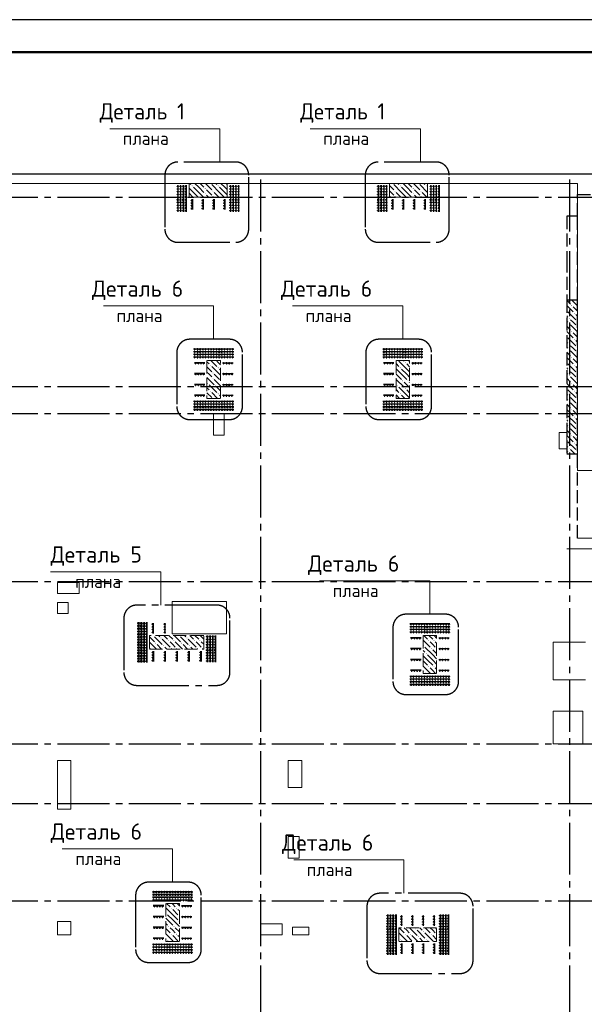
# Model space of a CAD drawing. Header units: millimetres. Extents: x 0 to 50400, y -143 to 35640.
# Tile 8 of 12: x 20068 to 30490, y 17449 to 35640. Entities that reach past the tile are written whole.
import ezdxf

# ---------------------------------------------------------------- set-up
doc = ezdxf.new("R2010")
doc.units = ezdxf.units.MM
doc.linetypes.add('______2', pattern=[324, 240, -84])
doc.linetypes.add('______5', pattern=[1320, 960, -120, 120, -120])
for name, color, linetype, lineweight in [('Standard', 7, 'Continuous', 25), ('ЖБ Перекрытие верхний уровень', 7, 'Continuous', 35), ('ЖБ Пилон', 7, 'Continuous', 35), ('ЖБ Стена верхний уровень', 7, 'Continuous', 35), ('Общий01', 7, 'Continuous', 13)]:
    doc.layers.add(name, color=color, linetype=linetype, lineweight=lineweight)
doc.layers.add('Вспомогательная арматура', color=7, linetype='Continuous', lineweight=18, true_color=0x656565)
doc.layers.add('Поперечная арматура', color=7, linetype='Continuous', lineweight=18, true_color=0x5a2814)
doc.layers.add('Оси', color=7, linetype='______5', true_color=0x656565)
doc.styles.add('ISOCPEUR', font='txt')

msp = doc.modelspace()

# ---------------------------------------------------------------- hatches: boundary and pattern name
at = {"layer": 'ЖБ Пилон', "linetype": 'Continuous', "lineweight": 18, "transparency": 33554687}
for points in [[(23244, 32569), (23252, 32577), (23259, 32569), (23252, 32561)], [(23590, 32612), (23588, 32610), (23585, 32612)], [(23724, 32569), (23732, 32577), (23739, 32569), (23732, 32561)], [(26950, 32612), (26948, 32610), (26945, 32612)], [(27084, 32569), (27092, 32577), (27099, 32569), (27092, 32561)], [(27430, 32612), (27428, 32610), (27425, 32612)], [(27564, 32569), (27572, 32577), (27579, 32569), (27572, 32561)], [(23484, 32521), (23492, 32529), (23499, 32521), (23492, 32513)], [(23484, 32425), (23492, 32433), (23499, 32425), (23492, 32417)], [(23628, 32473), (23636, 32481), (23643, 32473), (23636, 32466)], [(23628, 32377), (23636, 32385), (23643, 32377), (23636, 32370)], [(26988, 32473), (26996, 32481), (27003, 32473), (26996, 32466)], [(26988, 32377), (26996, 32385), (27003, 32377), (26996, 32370)], [(27324, 32521), (27332, 32529), (27339, 32521), (27332, 32513)], [(27324, 32425), (27332, 32433), (27339, 32425), (27332, 32417)], [(27468, 32473), (27476, 32481), (27483, 32473), (27476, 32466)], [(27468, 32377), (27476, 32385), (27483, 32377), (27476, 32370)], [(27180, 29305), (27188, 29313), (27195, 29305), (27188, 29297)], [(23580, 29257), (23588, 29265), (23595, 29257), (23588, 29250)], [(23628, 29113), (23636, 29121), (23643, 29113), (23636, 29105)], [(23724, 29209), (23732, 29217), (23739, 29209), (23732, 29201)], [(27084, 29209), (27092, 29217), (27099, 29209), (27092, 29201)], [(23532, 28921), (23540, 28929), (23547, 28921), (23540, 28913)], [(23628, 29017), (23636, 29025), (23643, 29017), (23636, 29010)], [(23772, 28969), (23775, 28973), (23775, 28966)], [(27132, 28969), (27140, 28977), (27147, 28969), (27140, 28961)], [(27228, 28969), (27236, 28977), (27243, 28969), (27236, 28961)], [(23580, 28777), (23588, 28785), (23595, 28777), (23588, 28770)], [(23676, 28873), (23684, 28881), (23691, 28873), (23684, 28865)], [(27036, 28873), (27044, 28881), (27051, 28873), (27044, 28865)], [(27180, 28825), (27188, 28833), (27195, 28825), (27188, 28817)], [(23724, 28729), (23732, 28737), (23739, 28729), (23732, 28721)], [(27084, 28729), (27092, 28737), (27099, 28729), (27092, 28721)], [(22536, 24262), (22532, 24257), (22527, 24262)], [(22668, 24217), (22676, 24225), (22683, 24217), (22676, 24210)], [(23016, 24262), (23012, 24257), (23007, 24262)], [(23148, 24217), (23156, 24225), (23163, 24217), (23156, 24210)], [(22476, 24025), (22484, 24033), (22491, 24025), (22484, 24017)], [(22572, 24121), (22580, 24129), (22587, 24121), (22580, 24113)], [(22716, 24073), (22724, 24081), (22731, 24073), (22724, 24065)], [(22812, 24169), (22820, 24177), (22827, 24169), (22820, 24161)], [(22860, 24025), (22868, 24033), (22875, 24025), (22868, 24017)], [(22908, 24169), (22916, 24177), (22923, 24169), (22916, 24161)], [(22956, 24025), (22964, 24033), (22971, 24025), (22964, 24017)], [(23052, 24121), (23060, 24129), (23067, 24121), (23060, 24113)], [(23196, 24073), (23204, 24081), (23211, 24073), (23204, 24065)], [(23292, 24169), (23300, 24177), (23307, 24169), (23300, 24161)], [(23340, 24025), (23348, 24033), (23355, 24025), (23348, 24017)], [(23388, 24169), (23396, 24177), (23403, 24169), (23396, 24161)], [(23436, 24025), (23444, 24033), (23451, 24025), (23444, 24017)], [(27516, 24073), (27524, 24081), (27531, 24073), (27524, 24065)], [(27612, 24169), (27620, 24177), (27627, 24169), (27620, 24161)], [(27660, 24025), (27668, 24033), (27675, 24025), (27668, 24017)], [(27708, 24169), (27716, 24177), (27723, 24169), (27716, 24161)], [(27756, 24025), (27764, 24033), (27765, 24032), (27765, 24019), (27764, 24017)], [(27564, 23929), (27572, 23937), (27579, 23929), (27572, 23921)], [(27612, 23689), (27620, 23697), (27627, 23689), (27620, 23681)], [(27708, 23689), (27716, 23697), (27723, 23689), (27716, 23681)], [(27516, 23593), (27524, 23601), (27531, 23593), (27524, 23585)], [(22765, 19131), (22772, 19137), (22779, 19129), (22772, 19121), (22765, 19128)], [(22860, 19225), (22868, 19233), (22875, 19225), (22868, 19217)], [(22956, 19225), (22964, 19233), (22971, 19225), (22964, 19217)], [(23004, 19081), (23012, 19089), (23015, 19086), (23015, 19077), (23012, 19073)], [(23004, 18985), (23012, 18993), (23015, 18990), (23015, 18981), (23012, 18977)], [(22812, 18889), (22820, 18897), (22827, 18889), (22820, 18881)], [(22860, 18745), (22868, 18753), (22875, 18745), (22868, 18737)], [(22908, 18889), (22916, 18897), (22923, 18889), (22916, 18881)], [(22956, 18745), (22964, 18753), (22971, 18745), (22964, 18737)], [(27180, 18745), (27188, 18753), (27195, 18745), (27188, 18737)], [(27276, 18745), (27284, 18753), (27291, 18745), (27284, 18737)], [(27372, 18841), (27380, 18849), (27387, 18841), (27380, 18833)], [(27516, 18793), (27524, 18801), (27531, 18793), (27524, 18785)], [(27660, 18745), (27668, 18753), (27675, 18745), (27668, 18737)], [(27756, 18745), (27764, 18753), (27765, 18752), (27765, 18739), (27764, 18737)], [(22765, 18651), (22772, 18657), (22779, 18649), (22772, 18641), (22765, 18648)], [(27084, 18649), (27092, 18657), (27099, 18649), (27092, 18641)], [(27420, 18697), (27428, 18705), (27435, 18697), (27428, 18689)], [(27564, 18649), (27572, 18657), (27579, 18649), (27572, 18641)]]:
    msp.add_hatch(color=7, dxfattribs=at).paths.add_polyline_path(points, flags=16)
at = {"layer": 'ЖБ Стена верхний уровень', "linetype": 'Continuous', "lineweight": 18, "transparency": 33554687}
for points in [[(30348, 30457), (30353, 30462), (30358, 30462), (30363, 30457), (30356, 30450)], [(30165, 30272), (30171, 30265), (30165, 30259)], [(30252, 30361), (30260, 30369), (30267, 30361), (30260, 30353)], [(30300, 30217), (30308, 30225), (30315, 30217), (30308, 30210)], [(30204, 30121), (30212, 30129), (30219, 30121), (30212, 30113)], [(30204, 30025), (30212, 30033), (30219, 30025), (30212, 30017)], [(30348, 30073), (30356, 30081), (30363, 30073), (30356, 30065)], [(30252, 29881), (30260, 29889), (30267, 29881), (30260, 29873)], [(30348, 29977), (30356, 29985), (30363, 29977), (30356, 29970)], [(30165, 29792), (30171, 29785), (30165, 29779)], [(30300, 29737), (30308, 29745), (30315, 29737), (30308, 29730)], [(30204, 29641), (30212, 29649), (30219, 29641), (30212, 29633)], [(30204, 29545), (30212, 29553), (30219, 29545), (30212, 29537)], [(30348, 29593), (30356, 29601), (30363, 29593), (30356, 29585)], [(30348, 29497), (30356, 29505), (30363, 29497), (30356, 29490)], [(30165, 29312), (30171, 29305), (30165, 29299)], [(30252, 29401), (30260, 29409), (30267, 29401), (30260, 29393)], [(30204, 29161), (30212, 29169), (30219, 29161), (30212, 29153)], [(30300, 29257), (30308, 29265), (30315, 29257), (30308, 29250)], [(30348, 29113), (30356, 29121), (30363, 29113), (30356, 29105)], [(30204, 29065), (30212, 29073), (30219, 29065), (30212, 29057)], [(30252, 28921), (30260, 28929), (30267, 28921), (30260, 28913)], [(30348, 29017), (30356, 29025), (30363, 29017), (30356, 29010)], [(30165, 28832), (30171, 28825), (30165, 28819)], [(30300, 28777), (30308, 28785), (30315, 28777), (30308, 28770)], [(30204, 28681), (30212, 28689), (30219, 28681), (30212, 28673)], [(30204, 28585), (30212, 28593), (30219, 28585), (30212, 28577)], [(30348, 28633), (30356, 28641), (30363, 28633), (30356, 28625)], [(30252, 28441), (30260, 28449), (30267, 28441), (30260, 28433)], [(30348, 28537), (30356, 28545), (30363, 28537), (30356, 28530)], [(30165, 28352), (30171, 28345), (30165, 28339)], [(30204, 28201), (30212, 28209), (30219, 28201), (30212, 28193)], [(30300, 28297), (30308, 28305), (30315, 28297), (30308, 28290)], [(30204, 28105), (30212, 28113), (30219, 28105), (30212, 28097)], [(30348, 28153), (30356, 28161), (30363, 28153), (30356, 28145)], [(30348, 28057), (30356, 28065), (30363, 28057), (30356, 28050)], [(30165, 27872), (30171, 27865), (30165, 27859)], [(30252, 27961), (30260, 27969), (30267, 27961), (30260, 27953)], [(30204, 27721), (30212, 27729), (30219, 27721), (30212, 27713)], [(30300, 27817), (30308, 27825), (30315, 27817), (30308, 27810)], [(30348, 27673), (30356, 27681), (30363, 27673), (30356, 27665)], [(30204, 27625), (30212, 27633), (30219, 27625), (30212, 27617)]]:
    msp.add_hatch(color=7, dxfattribs=at).paths.add_polyline_path(points, flags=16)

# ---------------------------------------------------------------- linework, layer by layer
at = {"layer": 'Standard', "color": 7, "linetype": '______5', "lineweight": -3, "transparency": 33554687}
for p, q in [((24056, 33010), (22988, 33010)), ((27756, 33010), (26688, 33010)), ((22748, 32770), (22748, 31768)), ((24296, 31768), (24296, 32770)), ((26448, 32770), (26448, 31768)), ((27996, 31768), (27996, 32770)), ((22988, 31528), (24056, 31528)), ((26688, 31528), (27756, 31528)), ((23940, 29735), (23208, 29735)), ((27430, 29735), (26698, 29735)), ((22968, 29495), (22968, 28493)), ((24180, 28493), (24180, 29495)), ((26458, 29495), (26458, 28493)), ((27670, 28493), (27670, 29495)), ((23208, 28253), (23940, 28253)), ((26698, 28253), (27430, 28253)), ((23710, 24824), (22231, 24824)), ((21991, 24584), (21991, 23582)), ((23950, 23582), (23950, 24584)), ((27930, 24655), (27198, 24655)), ((26958, 24415), (26958, 23413)), ((28170, 23413), (28170, 24415)), ((22231, 23342), (23710, 23342)), ((27198, 23173), (27930, 23173)), ((23180, 19705), (22448, 19705)), ((22208, 19465), (22208, 18463)), ((23420, 18463), (23420, 19465)), ((28197, 19500), (26718, 19500)), ((26478, 19260), (26478, 18259)), ((28437, 18259), (28437, 19260)), ((22448, 18223), (23180, 18223)), ((26718, 18019), (28197, 18019))]:
    msp.add_line(p, q, dxfattribs=at)
at = {"layer": 'Standard', "color": 7, "linetype": 'Continuous', "lineweight": 25, "transparency": 33554687}
msp.add_lwpolyline([(0, 0), (50400, 0), (50400, 35640), (0, 35640), (0, 0)], close=True, dxfattribs=at)
at = {"layer": 'Standard', "color": 7, "linetype": 'Continuous', "lineweight": 50, "transparency": 33554687}
msp.add_lwpolyline([(2400, 35040), (49800, 35040), (49800, 600), (2400, 600), (2400, 35040)], close=True, dxfattribs=at)
at = {"layer": 'Standard', "color": 254, "linetype": 'Continuous', "lineweight": -3, "true_color": 0xc4c4ff, "transparency": 33554687}
msp.add_lwpolyline([(8785, 10041), (40492, 10041), (40492, 32785), (8785, 32785), (8785, 10041)], dxfattribs=at)
at = {"layer": 'Standard', "color": 7, "linetype": '______5', "lineweight": -3, "transparency": 33554687}
for centre, start, end in [((22988, 32770), 90, 180), ((24056, 32770), 0, 90), ((26688, 32770), 90, 180), ((27756, 32770), 0, 90), ((22988, 31768), 180, 270), ((24056, 31768), 270, 0), ((26688, 31768), 180, 270), ((27756, 31768), 270, 0), ((23208, 29495), 90, 180), ((23940, 29495), 0, 90), ((26698, 29495), 90, 180), ((27430, 29495), 0, 90), ((23208, 28493), 180, 270), ((23940, 28493), 270, 0), ((26698, 28493), 180, 270), ((27430, 28493), 270, 0), ((22231, 24584), 90, 180), ((23710, 24584), 0, 90), ((27198, 24415), 90, 180), ((27930, 24415), 0, 90), ((22231, 23582), 180, 270), ((23710, 23582), 270, 0), ((27198, 23413), 180, 270), ((27930, 23413), 270, 0), ((22448, 19465), 90, 180), ((23180, 19465), 0, 90), ((26718, 19260), 90, 180), ((28197, 19260), 0, 90), ((22448, 18463), 180, 270), ((23180, 18463), 270, 0), ((26718, 18259), 180, 270), ((28197, 18259), 270, 0)]:
    msp.add_arc(centre, 240, start, end, dxfattribs=at)
at = {"layer": 'Вспомогательная арматура', "color": 7, "linetype": 'Continuous', "lineweight": 25, "transparency": 33554687}
for p, q in [((22995, 32091), (22995, 32583)), ((22995, 32091), (22995, 32583)), ((23045, 32091), (23045, 32583)), ((23045, 32091), (23045, 32583)), ((23095, 32091), (23095, 32583)), ((23095, 32091), (23095, 32583)), ((23145, 32091), (23145, 32583)), ((23145, 32091), (23145, 32583)), ((23965, 32091), (23965, 32583)), ((23965, 32091), (23965, 32583)), ((24015, 32091), (24015, 32583)), ((24015, 32091), (24015, 32583)), ((24065, 32091), (24065, 32583)), ((24065, 32091), (24065, 32583)), ((24115, 32091), (24115, 32583)), ((24115, 32091), (24115, 32583)), ((26695, 32091), (26695, 32583)), ((26695, 32091), (26695, 32583)), ((26745, 32091), (26745, 32583)), ((26745, 32091), (26745, 32583)), ((26795, 32091), (26795, 32583)), ((26795, 32091), (26795, 32583)), ((26845, 32091), (26845, 32583)), ((26845, 32091), (26845, 32583)), ((27665, 32091), (27665, 32583)), ((27665, 32091), (27665, 32583)), ((27715, 32091), (27715, 32583)), ((27715, 32091), (27715, 32583)), ((27765, 32091), (27765, 32583)), ((27765, 32091), (27765, 32583)), ((27815, 32091), (27815, 32583)), ((27815, 32091), (27815, 32583)), ((23255, 32323), (23255, 32131)), ((23255, 32323), (23255, 32131)), ((23455, 32323), (23455, 32131)), ((23455, 32323), (23455, 32131)), ((23655, 32323), (23655, 32131)), ((23655, 32323), (23655, 32131)), ((23855, 32323), (23855, 32131)), ((23855, 32323), (23855, 32131)), ((26955, 32323), (26955, 32131)), ((26955, 32323), (26955, 32131)), ((27155, 32323), (27155, 32131)), ((27155, 32323), (27155, 32131)), ((27355, 32323), (27355, 32131)), ((27355, 32323), (27355, 32131)), ((27555, 32323), (27555, 32131)), ((27555, 32323), (27555, 32131)), ((23279, 29562), (24021, 29562)), ((23279, 29562), (24021, 29562)), ((23279, 29512), (24021, 29512)), ((23279, 29512), (24021, 29512)), ((26769, 29562), (27511, 29562)), ((26769, 29562), (27511, 29562)), ((26769, 29512), (27511, 29512)), ((26769, 29512), (27511, 29512)), ((23279, 29462), (24021, 29462)), ((23279, 29462), (24021, 29462)), ((23279, 29412), (24021, 29412)), ((23279, 29412), (24021, 29412)), ((23486, 29302), (23294, 29302)), ((23486, 29302), (23294, 29302)), ((23814, 29302), (24006, 29302)), ((23814, 29302), (24006, 29302)), ((26769, 29462), (27511, 29462)), ((26769, 29462), (27511, 29462)), ((26769, 29412), (27511, 29412)), ((26769, 29412), (27511, 29412)), ((26976, 29302), (26784, 29302)), ((26976, 29302), (26784, 29302)), ((27304, 29302), (27496, 29302)), ((27304, 29302), (27496, 29302)), ((23486, 29102), (23294, 29102)), ((23486, 29102), (23294, 29102)), ((23814, 29102), (24006, 29102)), ((23814, 29102), (24006, 29102)), ((26976, 29102), (26784, 29102)), ((26976, 29102), (26784, 29102)), ((27304, 29102), (27496, 29102)), ((27304, 29102), (27496, 29102)), ((23486, 28902), (23294, 28902)), ((23486, 28902), (23294, 28902)), ((23814, 28902), (24006, 28902)), ((23814, 28902), (24006, 28902)), ((26976, 28902), (26784, 28902)), ((26976, 28902), (26784, 28902)), ((27304, 28902), (27496, 28902)), ((27304, 28902), (27496, 28902)), ((23279, 28592), (24021, 28592)), ((23279, 28592), (24021, 28592)), ((23486, 28702), (23294, 28702)), ((23486, 28702), (23294, 28702)), ((23814, 28702), (24006, 28702)), ((23814, 28702), (24006, 28702)), ((26769, 28592), (27511, 28592)), ((26769, 28592), (27511, 28592)), ((26976, 28702), (26784, 28702)), ((26976, 28702), (26784, 28702)), ((27304, 28702), (27496, 28702)), ((27304, 28702), (27496, 28702)), ((23279, 28542), (24021, 28542)), ((23279, 28542), (24021, 28542)), ((23279, 28492), (24021, 28492)), ((23279, 28492), (24021, 28492)), ((23279, 28442), (24021, 28442)), ((23279, 28442), (24021, 28442)), ((26769, 28542), (27511, 28542)), ((26769, 28542), (27511, 28542)), ((26769, 28492), (27511, 28492)), ((26769, 28492), (27511, 28492)), ((26769, 28442), (27511, 28442)), ((26769, 28442), (27511, 28442)), ((22265, 24508), (22265, 23766)), ((22265, 24508), (22265, 23766)), ((22315, 24508), (22315, 23766)), ((22315, 24508), (22315, 23766)), ((22365, 24508), (22365, 23766)), ((22365, 24508), (22365, 23766)), ((22415, 24508), (22415, 23766)), ((22415, 24508), (22415, 23766)), ((22535, 24301), (22535, 24493)), ((22535, 24301), (22535, 24493)), ((22755, 24301), (22755, 24493)), ((22755, 24301), (22755, 24493)), ((27269, 24482), (28011, 24482)), ((27269, 24482), (28011, 24482)), ((27269, 24432), (28011, 24432)), ((27269, 24432), (28011, 24432)), ((27269, 24382), (28011, 24382)), ((27269, 24382), (28011, 24382)), ((23535, 24263), (23535, 23771)), ((23535, 24263), (23535, 23771)), ((23585, 24263), (23585, 23771)), ((23585, 24263), (23585, 23771)), ((23635, 24263), (23635, 23771)), ((23635, 24263), (23635, 23771)), ((23685, 24263), (23685, 23771)), ((23685, 24263), (23685, 23771)), ((27269, 24332), (28011, 24332)), ((27269, 24332), (28011, 24332)), ((27476, 24222), (27284, 24222)), ((27476, 24222), (27284, 24222)), ((27804, 24222), (27996, 24222)), ((27804, 24222), (27996, 24222)), ((27476, 24022), (27284, 24022)), ((27476, 24022), (27284, 24022)), ((27804, 24022), (27996, 24022)), ((27804, 24022), (27996, 24022)), ((22535, 23973), (22535, 23781)), ((22535, 23973), (22535, 23781)), ((22755, 23973), (22755, 23781)), ((22755, 23973), (22755, 23781)), ((22975, 23973), (22975, 23781)), ((22975, 23973), (22975, 23781)), ((23195, 23973), (23195, 23781)), ((23195, 23973), (23195, 23781)), ((23415, 23973), (23415, 23781)), ((23415, 23973), (23415, 23781)), ((27476, 23822), (27284, 23822)), ((27476, 23822), (27284, 23822)), ((27804, 23822), (27996, 23822)), ((27804, 23822), (27996, 23822)), ((27269, 23512), (28011, 23512)), ((27269, 23512), (28011, 23512)), ((27476, 23622), (27284, 23622)), ((27476, 23622), (27284, 23622)), ((27804, 23622), (27996, 23622)), ((27804, 23622), (27996, 23622)), ((27269, 23462), (28011, 23462)), ((27269, 23462), (28011, 23462)), ((27269, 23412), (28011, 23412)), ((27269, 23412), (28011, 23412)), ((27269, 23362), (28011, 23362)), ((27269, 23362), (28011, 23362)), ((22519, 19532), (23261, 19532)), ((22519, 19532), (23261, 19532)), ((22519, 19482), (23261, 19482)), ((22519, 19482), (23261, 19482)), ((22519, 19432), (23261, 19432)), ((22519, 19432), (23261, 19432)), ((22519, 19382), (23261, 19382)), ((22519, 19382), (23261, 19382)), ((22726, 19272), (22534, 19272)), ((22726, 19272), (22534, 19272)), ((23054, 19272), (23246, 19272)), ((23054, 19272), (23246, 19272)), ((26865, 19108), (26865, 18366)), ((26865, 19108), (26865, 18366)), ((26915, 19108), (26915, 18366)), ((26915, 19108), (26915, 18366)), ((26965, 19108), (26965, 18366)), ((26965, 19108), (26965, 18366)), ((27015, 19108), (27015, 18366)), ((27015, 19108), (27015, 18366)), ((27835, 19108), (27835, 18366)), ((27835, 19108), (27835, 18366)), ((27885, 19108), (27885, 18366)), ((27885, 19108), (27885, 18366)), ((27935, 19108), (27935, 18366)), ((27935, 19108), (27935, 18366)), ((27985, 19108), (27985, 18366)), ((27985, 19108), (27985, 18366)), ((22726, 19072), (22534, 19072)), ((22726, 19072), (22534, 19072)), ((23054, 19072), (23246, 19072)), ((23054, 19072), (23246, 19072)), ((27125, 18901), (27125, 19093)), ((27125, 18901), (27125, 19093)), ((27325, 18901), (27325, 19093)), ((27325, 18901), (27325, 19093)), ((27525, 18901), (27525, 19093)), ((27525, 18901), (27525, 19093)), ((27725, 18901), (27725, 19093)), ((27725, 18901), (27725, 19093)), ((22726, 18872), (22534, 18872)), ((22726, 18872), (22534, 18872)), ((23054, 18872), (23246, 18872)), ((23054, 18872), (23246, 18872)), ((22519, 18562), (23261, 18562)), ((22519, 18562), (23261, 18562)), ((22726, 18672), (22534, 18672)), ((22726, 18672), (22534, 18672)), ((23054, 18672), (23246, 18672)), ((23054, 18672), (23246, 18672)), ((27125, 18573), (27125, 18381)), ((27125, 18573), (27125, 18381)), ((27325, 18573), (27325, 18381)), ((27325, 18573), (27325, 18381)), ((27525, 18573), (27525, 18381)), ((27525, 18573), (27525, 18381)), ((27725, 18573), (27725, 18381)), ((27725, 18573), (27725, 18381)), ((22519, 18512), (23261, 18512)), ((22519, 18512), (23261, 18512)), ((22519, 18462), (23261, 18462)), ((22519, 18462), (23261, 18462)), ((22519, 18412), (23261, 18412)), ((22519, 18412), (23261, 18412))]:
    msp.add_line(p, q, dxfattribs=at)
at = {"layer": 'ЖБ Перекрытие верхний уровень', "color": 7, "linetype": 'Continuous', "lineweight": 18, "transparency": 33554687}
for p, q in [((30365, 32612), (9015, 32612)), ((30365, 27542), (30365, 32612)), ((23845, 28362), (23645, 28362)), ((23645, 28362), (23645, 27962)), ((23845, 27962), (23845, 28362)), ((23645, 27962), (23845, 27962)), ((30165, 28012), (30025, 28012)), ((30025, 28012), (30025, 27712)), ((30165, 27712), (30165, 28012)), ((30025, 27712), (30165, 27712)), ((30365, 27312), (30365, 27542)), ((33465, 27312), (30365, 27312)), ((21163, 25242), (20763, 25242)), ((20763, 25242), (20763, 25042)), ((21163, 25042), (21163, 25242)), ((20763, 25042), (21163, 25042)), ((20964, 24872), (20764, 24872)), ((20764, 24872), (20764, 24672)), ((20964, 24672), (20964, 24872)), ((23885, 24892), (22885, 24892)), ((22885, 24892), (22885, 24292)), ((23885, 24292), (23885, 24892)), ((20764, 24672), (20964, 24672)), ((22885, 24292), (23885, 24292)), ((30515, 24142), (29915, 24142)), ((29915, 24142), (29915, 23442)), ((29915, 23442), (30515, 23442)), ((30465, 22862), (29915, 22862)), ((29915, 22862), (29915, 22262)), ((30465, 22262), (30465, 22862)), ((29915, 22262), (30465, 22262)), ((21015, 21952), (20765, 21952)), ((20765, 21952), (20765, 21052)), ((21015, 21052), (21015, 21952)), ((25275, 21952), (25025, 21952)), ((25025, 21952), (25025, 21452)), ((25275, 21452), (25275, 21952)), ((25025, 21452), (25275, 21452)), ((20765, 21052), (21015, 21052)), ((25225, 20552), (25025, 20552)), ((25025, 20552), (25025, 20152)), ((25225, 20152), (25225, 20552)), ((25025, 20152), (25225, 20152)), ((21014, 18982), (20764, 18982)), ((20764, 18982), (20764, 18732)), ((21014, 18732), (21014, 18982)), ((24915, 18934), (24515, 18934)), ((24515, 18934), (24515, 18734)), ((24915, 18734), (24915, 18934)), ((25405, 18872), (25105, 18872)), ((25105, 18872), (25105, 18732)), ((25405, 18732), (25405, 18872)), ((20764, 18732), (21014, 18732)), ((24515, 18734), (24915, 18734)), ((25105, 18732), (25405, 18732))]:
    msp.add_line(p, q, dxfattribs=at)
at = {"layer": 'ЖБ Пилон', "color": 253, "linetype": '______2', "lineweight": 13, "true_color": 0xa0a0a0, "transparency": 33554687}
for p, q in [((23895, 32612), (23195, 32612)), ((23195, 32612), (23195, 32362)), ((23895, 32362), (23895, 32612)), ((27595, 32612), (26895, 32612)), ((26895, 32612), (26895, 32362)), ((27595, 32362), (27595, 32612)), ((23195, 32362), (23895, 32362)), ((26895, 32362), (27595, 32362)), ((23775, 29342), (23525, 29342)), ((23525, 29342), (23525, 28642)), ((23775, 28642), (23775, 29342)), ((27265, 29342), (27015, 29342)), ((27015, 29342), (27015, 28642)), ((27265, 28642), (27265, 29342)), ((23525, 28642), (23775, 28642)), ((27015, 28642), (27265, 28642)), ((23465, 24262), (22465, 24262)), ((22465, 24262), (22465, 24012)), ((23465, 24012), (23465, 24262)), ((27765, 24262), (27515, 24262)), ((27515, 24262), (27515, 23562)), ((27765, 23562), (27765, 24262)), ((22465, 24012), (23465, 24012)), ((27515, 23562), (27765, 23562)), ((23015, 19312), (22765, 19312)), ((22765, 19312), (22765, 18612)), ((23015, 18612), (23015, 19312)), ((27765, 18862), (27065, 18862)), ((27065, 18862), (27065, 18612)), ((27765, 18612), (27765, 18862)), ((22765, 18612), (23015, 18612)), ((27065, 18612), (27765, 18612))]:
    msp.add_line(p, q, dxfattribs=at)
at = {"layer": 'ЖБ Пилон', "color": 9, "linetype": 'Continuous', "lineweight": 18, "true_color": 0xc7c7c7, "transparency": 33554687}
for p, q in [((23208, 32612), (23228, 32593)), ((23372, 32545), (23304, 32612)), ((23400, 32612), (23468, 32545)), ((23496, 32612), (23612, 32497)), ((23756, 32449), (23612, 32593)), ((23688, 32612), (23708, 32593)), ((23852, 32545), (23784, 32612)), ((23880, 32612), (23895, 32598)), ((26895, 32574), (26972, 32497)), ((27116, 32449), (26972, 32593)), ((27048, 32612), (27068, 32593)), ((27212, 32545), (27144, 32612)), ((27240, 32612), (27308, 32545)), ((27336, 32612), (27452, 32497)), ((27595, 32450), (27452, 32593)), ((27528, 32612), (27548, 32593)), ((23276, 32449), (23195, 32530)), ((23195, 32434), (23267, 32362)), ((23276, 32545), (23372, 32449)), ((23276, 32449), (23362, 32362)), ((23372, 32545), (23468, 32449)), ((23372, 32449), (23458, 32362)), ((23564, 32449), (23516, 32497)), ((23516, 32401), (23554, 32362)), ((23612, 32401), (23564, 32449)), ((23660, 32449), (23747, 32362)), ((23756, 32545), (23852, 32449)), ((23756, 32449), (23842, 32362)), ((23852, 32545), (23895, 32502)), ((23852, 32449), (23895, 32406)), ((26924, 32449), (26895, 32478)), ((26895, 32382), (26914, 32362)), ((26972, 32401), (26924, 32449)), ((27020, 32449), (27106, 32362)), ((27116, 32545), (27212, 32449)), ((27116, 32449), (27202, 32362)), ((27212, 32545), (27308, 32449)), ((27212, 32449), (27298, 32362)), ((27404, 32449), (27356, 32497)), ((27356, 32401), (27394, 32362)), ((27452, 32401), (27404, 32449)), ((27500, 32449), (27586, 32362)), ((23525, 29320), (23564, 29281)), ((23598, 29342), (23708, 29233)), ((23775, 29262), (23708, 29329)), ((27212, 29185), (27068, 29329)), ((27150, 29342), (27164, 29329)), ((27260, 29329), (27246, 29342)), ((23525, 29224), (23612, 29137)), ((23564, 29089), (23525, 29128)), ((23756, 29089), (23612, 29233)), ((23756, 29185), (23775, 29166)), ((27015, 29286), (27068, 29233)), ((27116, 29089), (27015, 29190)), ((27116, 29185), (27212, 29089)), ((27212, 29281), (27265, 29228)), ((27212, 29185), (27265, 29132)), ((23525, 29032), (23660, 28897)), ((23612, 29041), (23564, 29089)), ((23660, 29089), (23756, 28993)), ((23660, 28993), (23775, 28878)), ((23756, 29089), (23775, 29070)), ((27020, 29089), (27116, 28993)), ((27020, 28993), (27164, 28849)), ((27116, 29089), (27212, 28993)), ((27212, 28897), (27164, 28945)), ((27212, 29089), (27265, 29036)), ((27260, 28945), (27265, 28940)), ((23525, 28840), (23564, 28801)), ((23525, 28744), (23612, 28657)), ((23564, 28897), (23708, 28753)), ((23722, 28642), (23612, 28753)), ((23775, 28782), (23708, 28849)), ((27015, 28902), (27020, 28897)), ((27015, 28806), (27068, 28753)), ((27212, 28705), (27068, 28849)), ((27260, 28849), (27212, 28897)), ((27212, 28801), (27265, 28748)), ((23530, 28642), (23525, 28648)), ((23756, 28705), (23775, 28686)), ((27082, 28642), (27015, 28710)), ((27116, 28705), (27178, 28642)), ((27212, 28705), (27265, 28652)), ((22465, 24236), (22556, 24145)), ((22556, 24241), (22700, 24097)), ((22652, 24241), (22630, 24262)), ((22726, 24262), (22796, 24193)), ((22823, 24262), (22892, 24193)), ((22919, 24262), (23036, 24145)), ((23036, 24241), (23180, 24097)), ((23132, 24241), (23110, 24262)), ((23206, 24262), (23276, 24193)), ((23303, 24262), (23372, 24193)), ((23399, 24262), (23465, 24196)), ((27526, 24262), (27596, 24193)), ((27622, 24262), (27692, 24193)), ((27719, 24262), (27765, 24216)), ((22465, 24140), (22592, 24012)), ((22604, 24097), (22688, 24012)), ((22700, 24193), (22844, 24049)), ((22785, 24012), (22748, 24049)), ((22892, 24097), (22844, 24145)), ((22940, 24049), (22892, 24097)), ((22940, 24145), (23072, 24012)), ((23084, 24097), (23168, 24012)), ((23180, 24193), (23324, 24049)), ((23265, 24012), (23228, 24049)), ((23372, 24097), (23324, 24145)), ((23420, 24049), (23372, 24097)), ((23420, 24145), (23465, 24100)), ((27515, 24178), (27644, 24049)), ((27692, 23905), (27548, 24049)), ((27692, 24097), (27644, 24145)), ((27740, 24049), (27692, 24097)), ((27740, 24145), (27765, 24120)), ((27515, 23986), (27548, 23953)), ((27596, 23809), (27515, 23890)), ((27596, 23905), (27692, 23809)), ((27692, 24001), (27765, 23928)), ((27692, 23905), (27765, 23832)), ((27515, 23794), (27596, 23713)), ((27515, 23698), (27644, 23569)), ((27596, 23809), (27692, 23713)), ((27692, 23617), (27644, 23665)), ((27692, 23809), (27765, 23736)), ((27740, 23665), (27765, 23640)), ((27554, 23562), (27548, 23569)), ((27740, 23569), (27692, 23617)), ((22780, 19312), (22844, 19249)), ((22892, 19297), (22876, 19312)), ((22940, 19249), (22892, 19297)), ((22972, 19312), (23015, 19270)), ((22892, 19105), (22765, 19232)), ((22796, 19105), (22892, 19009)), ((22892, 19201), (22988, 19105)), ((22892, 19105), (22988, 19009)), ((22988, 19201), (23015, 19174)), ((22796, 19009), (22765, 19040)), ((22765, 18944), (22796, 18913)), ((22796, 19009), (22892, 18913)), ((22892, 19009), (23015, 18886)), ((22765, 18848), (22844, 18769)), ((22892, 18625), (22765, 18752)), ((22892, 18817), (22844, 18865)), ((22940, 18769), (22892, 18817)), ((22940, 18865), (23015, 18790)), ((27212, 18625), (27068, 18769)), ((27070, 18862), (27164, 18769)), ((27212, 18817), (27166, 18862)), ((27260, 18769), (27212, 18817)), ((27262, 18862), (27404, 18721)), ((27404, 18817), (27548, 18673)), ((27454, 18862), (27500, 18817)), ((27692, 18625), (27548, 18769)), ((27550, 18862), (27644, 18769)), ((27692, 18817), (27646, 18862)), ((27740, 18769), (27692, 18817)), ((27742, 18862), (27765, 18840)), ((22796, 18625), (22808, 18612)), ((22892, 18721), (22988, 18625)), ((22892, 18625), (22904, 18612)), ((22988, 18721), (23015, 18694)), ((27065, 18676), (27068, 18673)), ((27116, 18625), (27128, 18612)), ((27212, 18721), (27308, 18625)), ((27212, 18625), (27224, 18612)), ((27308, 18721), (27417, 18612)), ((27512, 18612), (27452, 18673)), ((27596, 18625), (27608, 18612)), ((27692, 18721), (27765, 18648)), ((27692, 18625), (27704, 18612))]:
    msp.add_line(p, q, dxfattribs=at)
at = {"layer": 'ЖБ Стена верхний уровень', "color": 7, "linetype": 'Continuous', "lineweight": 18, "transparency": 33554687}
for p, q in [((30365, 32612), (30365, 32612)), ((30365, 32412), (30365, 32412)), ((33465, 26062), (30365, 26062)), ((30165, 25862), (30365, 25862)), ((30365, 25862), (33465, 25862))]:
    msp.add_line(p, q, dxfattribs=at)
at = {"layer": 'ЖБ Стена верхний уровень', "color": 251, "linetype": '______2', "lineweight": -3, "true_color": 0x656565, "transparency": 33554687}
for p, q in [((30365, 32412), (30365, 32412)), ((30365, 32412), (31215, 32412)), ((30365, 32012), (30365, 32412)), ((30365, 32412), (31215, 32412)), ((30365, 32012), (30365, 32412)), ((30165, 32012), (30165, 31212)), ((30365, 30462), (30365, 32012)), ((30165, 31212), (30165, 30462)), ((30165, 30462), (30165, 27612)), ((30365, 26062), (30365, 30462)), ((30365, 27612), (30165, 27612)), ((30365, 26062), (30365, 27612)), ((30365, 26062), (30365, 26062))]:
    msp.add_line(p, q, dxfattribs=at)
at = {"layer": 'ЖБ Стена верхний уровень', "color": 9, "linetype": 'Continuous', "lineweight": 18, "true_color": 0xc7c7c7, "transparency": 33554687}
for p, q in [((30365, 32272), (30365, 32272)), ((30365, 32176), (30365, 32176)), ((30365, 32080), (30365, 32080)), ((30165, 30456), (30236, 30385)), ((30254, 30462), (30365, 30352)), ((30165, 30360), (30284, 30241)), ((30188, 30241), (30332, 30097)), ((30284, 30337), (30365, 30256)), ((30165, 30168), (30188, 30145)), ((30165, 30072), (30188, 30049)), ((30284, 30049), (30236, 30097)), ((30332, 30001), (30284, 30049)), ((30365, 30160), (30332, 30193)), ((30165, 29976), (30236, 29905)), ((30165, 29880), (30284, 29761)), ((30236, 30001), (30365, 29872)), ((30284, 29857), (30365, 29776)), ((30165, 29688), (30188, 29665)), ((30188, 29761), (30332, 29617)), ((30365, 29680), (30332, 29713)), ((30165, 29592), (30188, 29569)), ((30165, 29496), (30236, 29425)), ((30284, 29569), (30236, 29617)), ((30236, 29521), (30365, 29392)), ((30332, 29521), (30284, 29569)), ((30165, 29400), (30284, 29281)), ((30284, 29377), (30365, 29296)), ((30165, 29208), (30188, 29185)), ((30165, 29112), (30188, 29089)), ((30188, 29281), (30332, 29137)), ((30284, 29089), (30236, 29137)), ((30365, 29200), (30332, 29233)), ((30165, 29016), (30236, 28945)), ((30236, 29041), (30365, 28912)), ((30332, 29041), (30284, 29089)), ((30165, 28920), (30284, 28801)), ((30188, 28801), (30332, 28657)), ((30284, 28897), (30365, 28816)), ((30365, 28720), (30332, 28753)), ((30165, 28728), (30188, 28705)), ((30165, 28632), (30188, 28609)), ((30284, 28609), (30236, 28657)), ((30236, 28561), (30365, 28432)), ((30332, 28561), (30284, 28609)), ((30165, 28536), (30236, 28465)), ((30165, 28440), (30284, 28321)), ((30284, 28417), (30365, 28336)), ((30165, 28248), (30188, 28225)), ((30188, 28321), (30332, 28177)), ((30365, 28240), (30332, 28273)), ((30165, 28152), (30188, 28129)), ((30165, 28056), (30236, 27985)), ((30284, 28129), (30236, 28177)), ((30236, 28081), (30365, 27952)), ((30332, 28081), (30284, 28129)), ((30165, 27960), (30284, 27841)), ((30188, 27841), (30332, 27697)), ((30284, 27937), (30365, 27856)), ((30165, 27768), (30188, 27745)), ((30165, 27672), (30188, 27649)), ((30284, 27649), (30236, 27697)), ((30365, 27760), (30332, 27793)), ((30320, 27612), (30284, 27649)), ((30365, 27472), (30365, 27472)), ((30365, 27376), (30365, 27376)), ((30365, 27280), (30365, 27280)), ((30365, 26992), (30365, 26992)), ((30365, 26896), (30365, 26896)), ((30365, 26800), (30365, 26800)), ((30365, 26512), (30365, 26512)), ((30365, 26416), (30365, 26416)), ((30365, 26320), (30365, 26320))]:
    msp.add_line(p, q, dxfattribs=at)
at = {"layer": 'ЖБ Стена верхний уровень', "color": 7, "linetype": 'Continuous', "lineweight": 25, "transparency": 33554687}
for p, q in [((30365, 32012), (30165, 32012)), ((30365, 32012), (30365, 32012)), ((30165, 30462), (30365, 30462))]:
    msp.add_line(p, q, dxfattribs=at)
at = {"layer": 'Общий01', "color": 7, "linetype": 'Continuous', "lineweight": 13, "transparency": 33554687}
for points in [[(21731, 33626), (23764, 33626), (23764, 33010)], [(25431, 33626), (27464, 33626), (27464, 33010)], [(21615, 30351), (23648, 30351), (23648, 29735)], [(25105, 30351), (27138, 30351), (27138, 29735)], [(20638, 25440), (22671, 25440), (22671, 24824)], [(25605, 25271), (27638, 25271), (27638, 24655)], [(20855, 20321), (22888, 20321), (22888, 19705)], [(25126, 20117), (27159, 20117), (27159, 19500)]]:
    msp.add_lwpolyline(points, dxfattribs=at)
at = {"layer": 'Оси', "color": 8, "linetype": '______5', "lineweight": -3, "transparency": 33554687}
for p, q in [((24515, 32685), (24515, 8527)), ((30215, 32685), (30215, 8527)), ((8885, 32362), (42963, 32362)), ((8885, 28862), (42963, 28862)), ((8885, 28362), (42963, 28362)), ((8885, 25262), (42963, 25262)), ((8885, 22262), (42963, 22262)), ((8885, 21162), (42963, 21162)), ((8885, 19362), (42963, 19362))]:
    msp.add_line(p, q, dxfattribs=at)
at = {"layer": 'Поперечная арматура', "color": 7, "linetype": 'Continuous', "lineweight": 50, "transparency": 33554687}
for centre in [(22985, 32562), (23035, 32562), (23085, 32562), (23135, 32562), (23955, 32562), (24005, 32562), (24055, 32562), (24105, 32562), (26685, 32562), (26735, 32562), (26785, 32562), (26835, 32562), (27655, 32562), (27705, 32562), (27755, 32562), (27805, 32562), (22985, 32512), (22985, 32462), (22985, 32412), (23035, 32512), (23035, 32462), (23035, 32412), (23085, 32512), (23085, 32462), (23085, 32412), (23135, 32512), (23135, 32462), (23135, 32412), (23955, 32512), (23955, 32462), (23955, 32412), (24005, 32512), (24005, 32462), (24005, 32412), (24055, 32512), (24055, 32462), (24055, 32412), (24105, 32512), (24105, 32462), (24105, 32412), (26685, 32512), (26685, 32462), (26685, 32412), (26735, 32512), (26735, 32462), (26735, 32412), (26785, 32512), (26785, 32462), (26785, 32412), (26835, 32512), (26835, 32462), (26835, 32412), (27655, 32512), (27655, 32462), (27655, 32412), (27705, 32512), (27705, 32462), (27705, 32412), (27755, 32512), (27755, 32462), (27755, 32412), (27805, 32512), (27805, 32462), (27805, 32412), (22985, 32362), (22985, 32312), (22985, 32262), (22985, 32212), (23035, 32362), (23035, 32312), (23035, 32262), (23035, 32212), (23085, 32362), (23085, 32312), (23085, 32262), (23085, 32212), (23135, 32362), (23135, 32312), (23135, 32262), (23135, 32212), (23245, 32302), (23245, 32252), (23245, 32202), (23445, 32302), (23445, 32252), (23445, 32202), (23645, 32302), (23645, 32252), (23645, 32202), (23845, 32302), (23845, 32252), (23845, 32202), (23955, 32362), (23955, 32312), (23955, 32262), (23955, 32212), (24005, 32362), (24005, 32312), (24005, 32262), (24005, 32212), (24055, 32362), (24055, 32312), (24055, 32262), (24055, 32212), (24105, 32362), (24105, 32312), (24105, 32262), (24105, 32212), (26685, 32362), (26685, 32312), (26685, 32262), (26685, 32212), (26735, 32362), (26735, 32312), (26735, 32262), (26735, 32212), (26785, 32362), (26785, 32312), (26785, 32262), (26785, 32212), (26835, 32362), (26835, 32312), (26835, 32262), (26835, 32212), (26945, 32302), (26945, 32252), (26945, 32202), (27145, 32302), (27145, 32252), (27145, 32202), (27345, 32302), (27345, 32252), (27345, 32202), (27545, 32302), (27545, 32252), (27545, 32202), (27655, 32362), (27655, 32312), (27655, 32262), (27655, 32212), (27705, 32362), (27705, 32312), (27705, 32262), (27705, 32212), (27755, 32362), (27755, 32312), (27755, 32262), (27755, 32212), (27805, 32362), (27805, 32312), (27805, 32262), (27805, 32212), (22985, 32162), (22985, 32112), (23035, 32162), (23035, 32112), (23085, 32162), (23085, 32112), (23135, 32162), (23135, 32112), (23245, 32152), (23445, 32152), (23645, 32152), (23845, 32152), (23955, 32162), (23955, 32112), (24005, 32162), (24005, 32112), (24055, 32162), (24055, 32112), (24105, 32162), (24105, 32112), (26685, 32162), (26685, 32112), (26735, 32162), (26735, 32112), (26785, 32162), (26785, 32112), (26835, 32162), (26835, 32112), (26945, 32152), (27145, 32152), (27345, 32152), (27545, 32152), (27655, 32162), (27655, 32112), (27705, 32162), (27705, 32112), (27755, 32162), (27755, 32112), (27805, 32162), (27805, 32112), (23300, 29552), (23300, 29502), (23350, 29552), (23350, 29502), (23400, 29552), (23400, 29502), (23450, 29552), (23450, 29502), (23500, 29552), (23500, 29502), (23550, 29552), (23550, 29502), (23600, 29552), (23600, 29502), (23650, 29552), (23650, 29502), (23700, 29552), (23700, 29502), (23750, 29552), (23750, 29502), (23800, 29552), (23800, 29502), (23850, 29552), (23850, 29502), (23900, 29552), (23900, 29502), (23950, 29552), (23950, 29502), (24000, 29552), (24000, 29502), (26790, 29552), (26790, 29502), (26840, 29552), (26840, 29502), (26890, 29552), (26890, 29502), (26940, 29552), (26940, 29502), (26990, 29552), (26990, 29502), (27040, 29552), (27040, 29502), (27090, 29552), (27090, 29502), (27140, 29552), (27140, 29502), (27190, 29552), (27190, 29502), (27240, 29552), (27240, 29502), (27290, 29552), (27290, 29502), (27340, 29552), (27340, 29502), (27390, 29552), (27390, 29502), (27440, 29552), (27440, 29502), (27490, 29552), (27490, 29502), (23300, 29452), (23300, 29402), (23315, 29292), (23350, 29452), (23350, 29402), (23365, 29292), (23400, 29452), (23400, 29402), (23415, 29292), (23450, 29452), (23450, 29402), (23465, 29292), (23500, 29452), (23500, 29402), (23550, 29452), (23550, 29402), (23600, 29452), (23600, 29402), (23650, 29452), (23650, 29402), (23700, 29452), (23700, 29402), (23750, 29452), (23750, 29402), (23800, 29452), (23800, 29402), (23835, 29292), (23850, 29452), (23850, 29402), (23885, 29292), (23900, 29452), (23900, 29402), (23935, 29292), (23950, 29452), (23950, 29402), (23985, 29292), (24000, 29452), (24000, 29402), (26790, 29452), (26790, 29402), (26805, 29292), (26840, 29452), (26840, 29402), (26855, 29292), (26890, 29452), (26890, 29402), (26905, 29292), (26940, 29452), (26940, 29402), (26955, 29292), (26990, 29452), (26990, 29402), (27040, 29452), (27040, 29402), (27090, 29452), (27090, 29402), (27140, 29452), (27140, 29402), (27190, 29452), (27190, 29402), (27240, 29452), (27240, 29402), (27290, 29452), (27290, 29402), (27325, 29292), (27340, 29452), (27340, 29402), (27375, 29292), (27390, 29452), (27390, 29402), (27425, 29292), (27440, 29452), (27440, 29402), (27475, 29292), (27490, 29452), (27490, 29402), (23315, 29092), (23365, 29092), (23415, 29092), (23465, 29092), (23835, 29092), (23885, 29092), (23935, 29092), (23985, 29092), (26805, 29092), (26855, 29092), (26905, 29092), (26955, 29092), (27325, 29092), (27375, 29092), (27425, 29092), (27475, 29092), (23315, 28892), (23365, 28892), (23415, 28892), (23465, 28892), (23835, 28892), (23885, 28892), (23935, 28892), (23985, 28892), (26805, 28892), (26855, 28892), (26905, 28892), (26955, 28892), (27325, 28892), (27375, 28892), (27425, 28892), (27475, 28892), (23300, 28582), (23315, 28692), (23350, 28582), (23365, 28692), (23400, 28582), (23415, 28692), (23450, 28582), (23465, 28692), (23500, 28582), (23550, 28582), (23600, 28582), (23650, 28582), (23700, 28582), (23750, 28582), (23800, 28582), (23835, 28692), (23850, 28582), (23885, 28692), (23900, 28582), (23935, 28692), (23950, 28582), (23985, 28692), (24000, 28582), (26790, 28582), (26805, 28692), (26840, 28582), (26855, 28692), (26890, 28582), (26905, 28692), (26940, 28582), (26955, 28692), (26990, 28582), (27040, 28582), (27090, 28582), (27140, 28582), (27190, 28582), (27240, 28582), (27290, 28582), (27325, 28692), (27340, 28582), (27375, 28692), (27390, 28582), (27425, 28692), (27440, 28582), (27475, 28692), (27490, 28582), (23300, 28532), (23300, 28482), (23300, 28432), (23350, 28532), (23350, 28482), (23350, 28432), (23400, 28532), (23400, 28482), (23400, 28432), (23450, 28532), (23450, 28482), (23450, 28432), (23500, 28532), (23500, 28482), (23500, 28432), (23550, 28532), (23550, 28482), (23550, 28432), (23600, 28532), (23600, 28482), (23600, 28432), (23650, 28532), (23650, 28482), (23650, 28432), (23700, 28532), (23700, 28482), (23700, 28432), (23750, 28532), (23750, 28482), (23750, 28432), (23800, 28532), (23800, 28482), (23800, 28432), (23850, 28532), (23850, 28482), (23850, 28432), (23900, 28532), (23900, 28482), (23900, 28432), (23950, 28532), (23950, 28482), (23950, 28432), (24000, 28532), (24000, 28482), (24000, 28432), (26790, 28532), (26790, 28482), (26790, 28432), (26840, 28532), (26840, 28482), (26840, 28432), (26890, 28532), (26890, 28482), (26890, 28432), (26940, 28532), (26940, 28482), (26940, 28432), (26990, 28532), (26990, 28482), (26990, 28432), (27040, 28532), (27040, 28482), (27040, 28432), (27090, 28532), (27090, 28482), (27090, 28432), (27140, 28532), (27140, 28482), (27140, 28432), (27190, 28532), (27190, 28482), (27190, 28432), (27240, 28532), (27240, 28482), (27240, 28432), (27290, 28532), (27290, 28482), (27290, 28432), (27340, 28532), (27340, 28482), (27340, 28432), (27390, 28532), (27390, 28482), (27390, 28432), (27440, 28532), (27440, 28482), (27440, 28432), (27490, 28532), (27490, 28482), (27490, 28432), (22255, 24487), (22255, 24437), (22255, 24387), (22305, 24487), (22305, 24437), (22305, 24387), (22355, 24487), (22355, 24437), (22355, 24387), (22405, 24487), (22405, 24437), (22405, 24387), (22525, 24472), (22525, 24422), (22525, 24372), (22745, 24472), (22745, 24422), (22745, 24372), (27290, 24472), (27290, 24422), (27290, 24372), (27340, 24472), (27340, 24422), (27340, 24372), (27390, 24472), (27390, 24422), (27390, 24372), (27440, 24472), (27440, 24422), (27440, 24372), (27490, 24472), (27490, 24422), (27490, 24372), (27540, 24472), (27540, 24422), (27540, 24372), (27590, 24472), (27590, 24422), (27590, 24372), (27640, 24472), (27640, 24422), (27640, 24372), (27690, 24472), (27690, 24422), (27690, 24372), (27740, 24472), (27740, 24422), (27740, 24372), (27790, 24472), (27790, 24422), (27790, 24372), (27840, 24472), (27840, 24422), (27840, 24372), (27890, 24472), (27890, 24422), (27890, 24372), (27940, 24472), (27940, 24422), (27940, 24372), (27990, 24472), (27990, 24422), (27990, 24372), (22255, 24337), (22255, 24287), (22255, 24237), (22305, 24337), (22305, 24287), (22305, 24237), (22355, 24337), (22355, 24287), (22355, 24237), (22405, 24337), (22405, 24287), (22405, 24237), (22525, 24322), (22745, 24322), (23525, 24242), (23525, 24192), (23575, 24242), (23575, 24192), (23625, 24242), (23625, 24192), (23675, 24242), (23675, 24192), (27290, 24322), (27305, 24212), (27340, 24322), (27355, 24212), (27390, 24322), (27405, 24212), (27440, 24322), (27455, 24212), (27490, 24322), (27540, 24322), (27590, 24322), (27640, 24322), (27690, 24322), (27740, 24322), (27790, 24322), (27825, 24212), (27840, 24322), (27875, 24212), (27890, 24322), (27925, 24212), (27940, 24322), (27975, 24212), (27990, 24322), (22255, 24187), (22255, 24137), (22255, 24087), (22255, 24037), (22305, 24187), (22305, 24137), (22305, 24087), (22305, 24037), (22355, 24187), (22355, 24137), (22355, 24087), (22355, 24037), (22405, 24187), (22405, 24137), (22405, 24087), (22405, 24037), (23525, 24142), (23525, 24092), (23525, 24042), (23575, 24142), (23575, 24092), (23575, 24042), (23625, 24142), (23625, 24092), (23625, 24042), (23675, 24142), (23675, 24092), (23675, 24042), (27305, 24012), (27355, 24012), (27405, 24012), (27455, 24012), (27825, 24012), (27875, 24012), (27925, 24012), (27975, 24012), (22255, 23987), (22255, 23937), (22255, 23887), (22255, 23837), (22305, 23987), (22305, 23937), (22305, 23887), (22305, 23837), (22355, 23987), (22355, 23937), (22355, 23887), (22355, 23837), (22405, 23987), (22405, 23937), (22405, 23887), (22405, 23837), (22525, 23952), (22525, 23902), (22525, 23852), (22745, 23952), (22745, 23902), (22745, 23852), (22965, 23952), (22965, 23902), (22965, 23852), (23185, 23952), (23185, 23902), (23185, 23852), (23405, 23952), (23405, 23902), (23405, 23852), (23525, 23992), (23525, 23942), (23525, 23892), (23525, 23842), (23575, 23992), (23575, 23942), (23575, 23892), (23575, 23842), (23625, 23992), (23625, 23942), (23625, 23892), (23625, 23842), (23675, 23992), (23675, 23942), (23675, 23892), (23675, 23842), (22255, 23787), (22305, 23787), (22355, 23787), (22405, 23787), (22525, 23802), (22745, 23802), (22965, 23802), (23185, 23802), (23405, 23802), (23525, 23792), (23575, 23792), (23625, 23792), (23675, 23792), (27305, 23812), (27355, 23812), (27405, 23812), (27455, 23812), (27825, 23812), (27875, 23812), (27925, 23812), (27975, 23812), (27290, 23502), (27305, 23612), (27340, 23502), (27355, 23612), (27390, 23502), (27405, 23612), (27440, 23502), (27455, 23612), (27490, 23502), (27540, 23502), (27590, 23502), (27640, 23502), (27690, 23502), (27740, 23502), (27790, 23502), (27825, 23612), (27840, 23502), (27875, 23612), (27890, 23502), (27925, 23612), (27940, 23502), (27975, 23612), (27990, 23502), (27290, 23452), (27290, 23402), (27290, 23352), (27340, 23452), (27340, 23402), (27340, 23352), (27390, 23452), (27390, 23402), (27390, 23352), (27440, 23452), (27440, 23402), (27440, 23352), (27490, 23452), (27490, 23402), (27490, 23352), (27540, 23452), (27540, 23402), (27540, 23352), (27590, 23452), (27590, 23402), (27590, 23352), (27640, 23452), (27640, 23402), (27640, 23352), (27690, 23452), (27690, 23402), (27690, 23352), (27740, 23452), (27740, 23402), (27740, 23352), (27790, 23452), (27790, 23402), (27790, 23352), (27840, 23452), (27840, 23402), (27840, 23352), (27890, 23452), (27890, 23402), (27890, 23352), (27940, 23452), (27940, 23402), (27940, 23352), (27990, 23452), (27990, 23402), (27990, 23352), (22540, 19522), (22540, 19472), (22590, 19522), (22590, 19472), (22640, 19522), (22640, 19472), (22690, 19522), (22690, 19472), (22740, 19522), (22740, 19472), (22790, 19522), (22790, 19472), (22840, 19522), (22840, 19472), (22890, 19522), (22890, 19472), (22940, 19522), (22940, 19472), (22990, 19522), (22990, 19472), (23040, 19522), (23040, 19472), (23090, 19522), (23090, 19472), (23140, 19522), (23140, 19472), (23190, 19522), (23190, 19472), (23240, 19522), (23240, 19472), (22540, 19422), (22540, 19372), (22590, 19422), (22590, 19372), (22640, 19422), (22640, 19372), (22690, 19422), (22690, 19372), (22740, 19422), (22740, 19372), (22790, 19422), (22790, 19372), (22840, 19422), (22840, 19372), (22890, 19422), (22890, 19372), (22940, 19422), (22940, 19372), (22990, 19422), (22990, 19372), (23040, 19422), (23040, 19372), (23090, 19422), (23090, 19372), (23140, 19422), (23140, 19372), (23190, 19422), (23190, 19372), (23240, 19422), (23240, 19372), (22555, 19262), (22605, 19262), (22655, 19262), (22705, 19262), (23075, 19262), (23125, 19262), (23175, 19262), (23225, 19262), (22555, 19062), (22605, 19062), (22655, 19062), (22705, 19062), (23075, 19062), (23125, 19062), (23175, 19062), (23225, 19062), (26855, 19087), (26855, 19037), (26855, 18987), (26855, 18937), (26905, 19087), (26905, 19037), (26905, 18987), (26905, 18937), (26955, 19087), (26955, 19037), (26955, 18987), (26955, 18937), (27005, 19087), (27005, 19037), (27005, 18987), (27005, 18937), (27115, 19072), (27115, 19022), (27115, 18972), (27115, 18922), (27315, 19072), (27315, 19022), (27315, 18972), (27315, 18922), (27515, 19072), (27515, 19022), (27515, 18972), (27515, 18922), (27715, 19072), (27715, 19022), (27715, 18972), (27715, 18922), (27825, 19087), (27825, 19037), (27825, 18987), (27825, 18937), (27875, 19087), (27875, 19037), (27875, 18987), (27875, 18937), (27925, 19087), (27925, 19037), (27925, 18987), (27925, 18937), (27975, 19087), (27975, 19037), (27975, 18987), (27975, 18937), (22555, 18862), (22605, 18862), (22655, 18862), (22705, 18862), (23075, 18862), (23125, 18862), (23175, 18862), (23225, 18862), (26855, 18887), (26855, 18837), (26855, 18787), (26855, 18737), (26905, 18887), (26905, 18837), (26905, 18787), (26905, 18737), (26955, 18887), (26955, 18837), (26955, 18787), (26955, 18737), (27005, 18887), (27005, 18837), (27005, 18787), (27005, 18737), (27825, 18887), (27825, 18837), (27825, 18787), (27825, 18737), (27875, 18887), (27875, 18837), (27875, 18787), (27875, 18737), (27925, 18887), (27925, 18837), (27925, 18787), (27925, 18737), (27975, 18887), (27975, 18837), (27975, 18787), (27975, 18737), (22540, 18552), (22555, 18662), (22590, 18552), (22605, 18662), (22640, 18552), (22655, 18662), (22690, 18552), (22705, 18662), (22740, 18552), (22790, 18552), (22840, 18552), (22890, 18552), (22940, 18552), (22990, 18552), (23040, 18552), (23075, 18662), (23090, 18552), (23125, 18662), (23140, 18552), (23175, 18662), (23190, 18552), (23225, 18662), (23240, 18552), (26855, 18687), (26855, 18637), (26855, 18587), (26905, 18687), (26905, 18637), (26905, 18587), (26955, 18687), (26955, 18637), (26955, 18587), (27005, 18687), (27005, 18637), (27005, 18587), (27115, 18552), (27315, 18552), (27515, 18552), (27715, 18552), (27825, 18687), (27825, 18637), (27825, 18587), (27875, 18687), (27875, 18637), (27875, 18587), (27925, 18687), (27925, 18637), (27925, 18587), (27975, 18687), (27975, 18637), (27975, 18587), (22540, 18502), (22540, 18452), (22540, 18402), (22590, 18502), (22590, 18452), (22590, 18402), (22640, 18502), (22640, 18452), (22640, 18402), (22690, 18502), (22690, 18452), (22690, 18402), (22740, 18502), (22740, 18452), (22740, 18402), (22790, 18502), (22790, 18452), (22790, 18402), (22840, 18502), (22840, 18452), (22840, 18402), (22890, 18502), (22890, 18452), (22890, 18402), (22940, 18502), (22940, 18452), (22940, 18402), (22990, 18502), (22990, 18452), (22990, 18402), (23040, 18502), (23040, 18452), (23040, 18402), (23090, 18502), (23090, 18452), (23090, 18402), (23140, 18502), (23140, 18452), (23140, 18402), (23190, 18502), (23190, 18452), (23190, 18402), (23240, 18502), (23240, 18452), (23240, 18402), (26855, 18537), (26855, 18487), (26855, 18437), (26855, 18387), (26905, 18537), (26905, 18487), (26905, 18437), (26905, 18387), (26955, 18537), (26955, 18487), (26955, 18437), (26955, 18387), (27005, 18537), (27005, 18487), (27005, 18437), (27005, 18387), (27115, 18502), (27115, 18452), (27115, 18402), (27315, 18502), (27315, 18452), (27315, 18402), (27515, 18502), (27515, 18452), (27515, 18402), (27715, 18502), (27715, 18452), (27715, 18402), (27825, 18537), (27825, 18487), (27825, 18437), (27825, 18387), (27875, 18537), (27875, 18487), (27875, 18437), (27875, 18387), (27925, 18537), (27925, 18487), (27925, 18437), (27925, 18387), (27975, 18537), (27975, 18487), (27975, 18437), (27975, 18387)]:
    msp.add_circle(centre, 4, dxfattribs=at)

# ---------------------------------------------------------------- texts
at = {"layer": 'Общий01', "color": 7, "linetype": 'Continuous', "lineweight": 25, "transparency": 33554687, "attachment_point": 7, "style": 'ISOCPEUR'}
for s, insert, char_height, width in [('\\W0.94;Деталь 1', (21546, 33735), 300, 1879.6), ('\\W0.94;Деталь 1', (25246, 33735), 300, 1879.61), ('\\W0.95;плана', (21971, 33327), 240, 1001.2), ('\\W0.95;плана', (25671, 33327), 240, 1001.19), ('\\W0.97;Деталь 6', (21401, 30460), 300, 1944.26), ('\\W0.97;Деталь 6', (24891, 30460), 300, 1944.26), ('\\W0.95;плана', (21856, 30052), 240, 1001.19), ('\\W0.95;плана', (25346, 30052), 240, 1001.19), ('\\W0.97;Деталь 5', (20638, 25549), 300, 1944.27), ('\\W0.97;Деталь 6', (25391, 25380), 300, 1944.26), ('\\W0.95;плана', (21093, 25141), 240, 1001.2), ('\\W0.95;плана', (25846, 24972), 240, 1001.2), ('\\W0.97;Деталь 6', (20641, 20430), 300, 1944.27), ('\\W0.97;Деталь 6', (24911, 20226), 300, 1944.25), ('\\W0.95;плана', (21096, 20022), 240, 1001.19), ('\\W0.95;плана', (25366, 19818), 240, 1001.19)]:
    msp.add_mtext(s, dxfattribs=dict(at, insert=insert, char_height=char_height, width=width))

doc.saveas('drawing.dxf')
